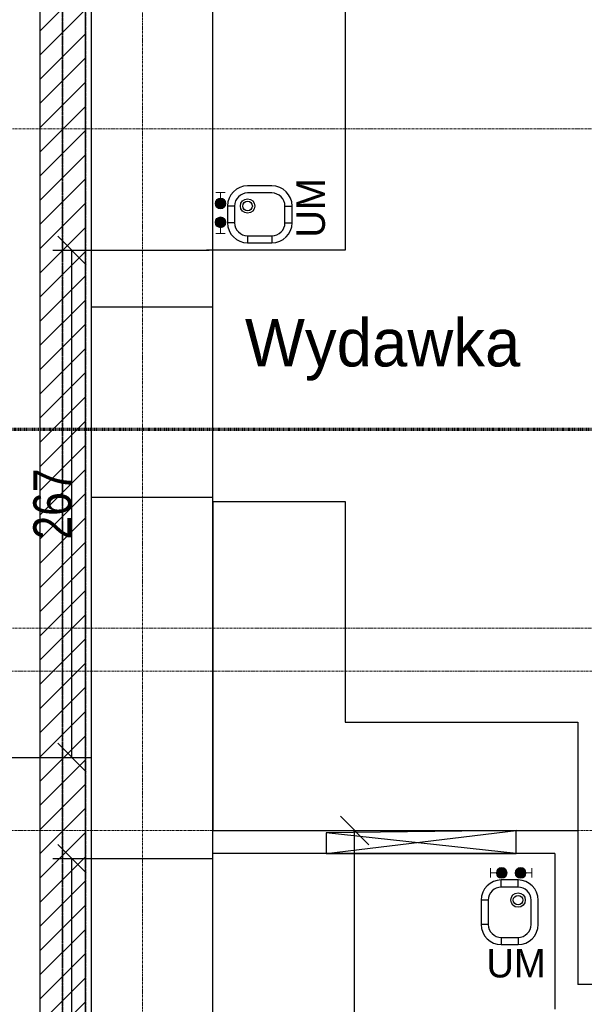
# Model space of a CAD drawing. Header units: millimetres. Extents: x -56641 to 6003, y -24465 to 16563.
# Tile 8 of 79: x -36459 to -33489, y -10288 to -5111. Entities that reach past the tile are written whole.
import ezdxf
from ezdxf.lldxf.tags import DXFTag

# ---------------------------------------------------------------- set-up
doc = ezdxf.new("R2010")
doc.units = ezdxf.units.MM
for name, pattern in [('__FK_przerywana', [3.2004, 1.6002, -1.6002]), ('Kreska', [6.35, 3.175, -3.175]), ('Linia siatki', [22.225, 12.7, -3.175, 3.175, -3.175])]:
    doc.linetypes.add(name, pattern=pattern)
for name, color, linetype, lineweight in [('A-ANNO-DIMS', 7, 'Continuous', 5), ('A-WALL', 7, 'Continuous', 5), ('A-WALL-PATT', 7, 'Continuous', 35), ('G-ANNO-SYMB', 7, 'Continuous', 5), ('IS_Odbiorniki', 7, 'SOLID', 18), ('S-GRID', 7, 'Continuous', 5)]:
    doc.layers.add(name, color=color, linetype=linetype, lineweight=lineweight)
doc.layers.add('A-DETL', color=7, linetype='Continuous', lineweight=5, true_color=0x00a600)
doc.layers.add('IS_Ciepła_woda', color=1, linetype='DASHDOT', lineweight=30, true_color=0xff0000)
doc.layers.add('Default', color=7, linetype='Continuous')
doc.layers.add('Komat', color=252, linetype='Continuous')
doc.styles.add('Arial_2', font='arial.ttf', dxfattribs={"width": 0.8, "height": 200})
tags = doc.linetypes.add('DASHDOT', pattern=[20, 10, -5, 0, -5]).pattern_tags.tags
tags[10:11] = [DXFTag(74, 4), DXFTag(75, 0), DXFTag(340, '0'), DXFTag(46, 0.0), DXFTag(50, 0.0), DXFTag(44, 0.0), DXFTag(45, 0.0)]
tags[8:9] = [DXFTag(74, 4), DXFTag(75, 0), DXFTag(340, '0'), DXFTag(46, 0.0), DXFTag(50, 0.0), DXFTag(44, 0.0), DXFTag(45, 0.0)]
tags[6:7] = [DXFTag(74, 4), DXFTag(75, 0), DXFTag(340, '0'), DXFTag(46, 0.0), DXFTag(50, 0.0), DXFTag(44, 0.0), DXFTag(45, 0.0)]
tags[4:5] = [DXFTag(74, 4), DXFTag(75, 0), DXFTag(340, '0'), DXFTag(46, 0.0), DXFTag(50, 0.0), DXFTag(44, 0.0), DXFTag(45, 0.0)]
tags = doc.linetypes.add('SOLID', pattern=[10, 10, 0]).pattern_tags.tags
tags[6:7] = [DXFTag(74, 4), DXFTag(75, 0), DXFTag(340, '0'), DXFTag(46, 0.0), DXFTag(50, 0.0), DXFTag(44, 0.0), DXFTag(45, 0.0)]
tags[4:5] = [DXFTag(74, 4), DXFTag(75, 0), DXFTag(340, '0'), DXFTag(46, 0.0), DXFTag(50, 0.0), DXFTag(44, 0.0), DXFTag(45, 0.0)]
doc.dimstyles.new('REVIT_standard', dxfattribs={"dimscale": 304.8, "dimtxt": 204.05188, "dimasz": 0.492126, "dimexe": 0.328084, "dimexo": 0.0625, "dimgap": 0, "dimtad": 1, "dimdec": 0, "dimlfac": 0.1, "dimzin": 0, "dimdsep": 46, "dimtxsty": 'Arial_2', "dimblk1": 'OBLIQUE', "dimblk2": 'OBLIQUE', "dimsah": 1, "dimcen": 0.09, "dimazin": 0, "dimtfac": 1, "dimtdec": 4, "dimtix": 1, "dimtmove": 0, "dimatfit": 3, "dimfxl": 0.328084, "dimfxlon": 1, "dimtvp": 1, "dimtolj": 1, "dimtzin": 0, "dimarcsym": 2})

# ---------------------------------------------------------------- blocks, each defined once
blk = doc.blocks.new('A$C4DF32C06')
at = {"layer": 'IS_Odbiorniki', "ltscale": 10}
h = blk.add_hatch(color=256, dxfattribs=at)
h.dxf.hatch_style = 1
edge = h.paths.add_edge_path()
edge.add_arc((28.2, 28.2), 28.2, 0, 360)
for points in [[(56.5, 28.2), (86.6, 28.2), (86.6, 52.7)], [(56.5, 28.2), (86.6, 28.2), (86.6, 3.8)]]:
    blk.add_lwpolyline(points, dxfattribs=at)
blk.add_circle((28.2, 28.2), 28.2, dxfattribs=at)
blk = doc.blocks.new('_Oblique')
at = {"color": 0, "linetype": 'ByBlock', "lineweight": -2}
blk.add_line((-0.5, -0.5), (0.5, 0.5), dxfattribs=at)
blk = doc.blocks.new('*D389')
at = {"layer": 'A-ANNO-DIMS', "color": 0, "lineweight": -2, "transparency": 16777216}
for p, q in [((-35424.4, -9374.4), (-34597, -9374.4)), ((-34697, -13274.4), (-34697, -9374.4)), ((-35424.4, -13274.4), (-34597, -13274.4))]:
    blk.add_line(p, q, dxfattribs=at)
at = {"layer": 'Defpoints', "color": 0, "transparency": 16777216}
for p in [(-35443.4, -9374.4), (-34697, -9374.4), (-35443.4, -13274.4)]:
    blk.add_point(p, dxfattribs=at)
at = {"layer": 'A-ANNO-DIMS', "color": 0, "lineweight": -2, "transparency": 16777216, "xscale": 150, "yscale": 150, "zscale": 150}
for p, rotation in [((-34697, -9374.4), 90), ((-34697, -13274.4), 270)]:
    blk.add_blockref('_Oblique', p, dxfattribs=dict(at, rotation=rotation))
at = {"layer": 'A-ANNO-DIMS', "color": 0, "transparency": 16777216, "insert": (-34799.2, -11324.4), "char_height": 200, "attachment_point": 5, "rotation": 90, "style": 'Arial_2'}
blk.add_mtext('\\A1;390', dxfattribs=at)
blk = doc.blocks.new('*D392')
at = {"layer": 'A-ANNO-DIMS', "color": 0, "lineweight": -2, "transparency": 16777216}
for p, q in [((-35462.5, -9522.4), (-36284, -9522.4)), ((-36184, -11860), (-36184, -9522.4)), ((-36564.4, -11860), (-36084, -11860))]:
    blk.add_line(p, q, dxfattribs=at)
at = {"layer": 'Defpoints', "color": 0, "transparency": 16777216}
for p in [(-36184, -9522.4), (-35443.4, -9522.4), (-36583.4, -11860)]:
    blk.add_point(p, dxfattribs=at)
at = {"layer": 'A-ANNO-DIMS', "color": 0, "lineweight": -2, "transparency": 16777216, "xscale": 150, "yscale": 150, "zscale": 150}
for p, rotation in [((-36184, -9522.4), 90), ((-36184, -11860), 270)]:
    blk.add_blockref('_Oblique', p, dxfattribs=dict(at, rotation=rotation))
at = {"layer": 'A-ANNO-DIMS', "color": 0, "transparency": 16777216, "insert": (-36286.2, -10691.2), "char_height": 200, "attachment_point": 5, "rotation": 90, "style": 'Arial_2'}
blk.add_mtext('\\A1;234', dxfattribs=at)
blk = doc.blocks.new('*D393')
at = {"layer": 'A-ANNO-DIMS', "color": 0, "lineweight": -2, "transparency": 16777216}
for p, q in [((-35462.5, -6324.6), (-36284, -6324.6)), ((-36184, -8989.8), (-36184, -6324.6)), ((-36564.4, -8989.8), (-36084, -8989.8))]:
    blk.add_line(p, q, dxfattribs=at)
at = {"layer": 'Defpoints', "color": 0, "transparency": 16777216}
for p in [(-36184, -6324.6), (-35443.4, -6324.6), (-36583.4, -8989.8)]:
    blk.add_point(p, dxfattribs=at)
at = {"layer": 'A-ANNO-DIMS', "color": 0, "lineweight": -2, "transparency": 16777216, "xscale": 150, "yscale": 150, "zscale": 150}
for p, rotation in [((-36184, -6324.6), 90), ((-36184, -8989.8), 270)]:
    blk.add_blockref('_Oblique', p, dxfattribs=dict(at, rotation=rotation))
at = {"layer": 'A-ANNO-DIMS', "color": 0, "transparency": 16777216, "insert": (-36286.1, -7657.2), "char_height": 200, "attachment_point": 5, "rotation": 90, "style": 'Arial_2'}
blk.add_mtext('\\A1;267', dxfattribs=at)

msp = doc.modelspace()

# ---------------------------------------------------------------- hatches: boundary and pattern name
at = {"true_color": 0xed1f24}
h = msp.add_hatch(color=240, dxfattribs=at)
h.dxf.hatch_style = 1
edge = h.paths.add_edge_path()
edge.add_arc((-35404.097, -6076.381), 24.467, 0, 360)
h = msp.add_hatch(color=240, dxfattribs=at)
h.dxf.hatch_style = 1
edge = h.paths.add_edge_path()
edge.add_arc((-35403.526, -6176.039), 24.467, 0, 360)
h = msp.add_hatch(color=240, dxfattribs=at)
h.dxf.hatch_style = 1
edge = h.paths.add_edge_path()
edge.add_arc((-33923.047, -9596.562), 24.467, 0, 360)
h = msp.add_hatch(color=240, dxfattribs=at)
h.dxf.hatch_style = 1
edge = h.paths.add_edge_path()
edge.add_arc((-33823.39, -9595.992), 24.467, 0, 360)
at = {"layer": 'A-WALL-PATT', "lineweight": 5}
h = msp.add_hatch(dxfattribs=at)
h.set_pattern_fill('FP_1', color=256, style=0, pattern_type=2)
h.set_pattern_definition([(45, (0, 0), (-63.6396, 63.6396), [])])
h.paths.add_polyline_path([(-36353.416, -13854.407), (-36113.416, -13854.407), (-36113.416, 2665.593), (-36353.416, 2665.593), (-36353.416, -12845.322)])

# ---------------------------------------------------------------- linework, layer by layer
at = {"color": 3}
for p, q in [((-34746.563, 1405.42), (-34746.563, -6322.407)), ((-34746.563, -6322.407), (-35476.563, -6322.407)), ((-35443.416, -7644.58), (-34746.563, -7644.58)), ((-35443.416, -7644.58), (-35443.416, -9374.407)), ((-34746.563, -7644.58), (-34746.563, -8804)), ((-34746.563, -8804), (-33523.416, -8804)), ((-33523.416, -8804), (-33523.416, -9374.407)), ((-35443.416, -9374.407), (-33523.416, -9374.407))]:
    msp.add_line(p, q, dxfattribs=at)
for p, q in [((-35443.416, -5444.407), (-35443.416, -5214.407)), ((-35443.416, -8010.938), (-35443.416, -6130.938)), ((-35443.416, -6622.411), (-36083.416, -6622.411)), ((-35443.416, -7622.411), (-35443.416, -6622.411)), ((-35443.416, -7622.411), (-36083.416, -7622.411)), ((-35443.416, -9522.411), (-35443.416, -7622.411)), ((-35443.416, -9184.407), (-35443.416, -9374.407)), ((-35443.416, -9374.407), (-33643.416, -9374.407)), ((-33643.416, -9374.407), (-33523.416, -9374.407)), ((-33523.416, -9374.407), (-33523.416, -10183.095)), ((-35443.416, -9522.411), (-36113.416, -9522.411)), ((-35443.416, -9522.411), (-36083.416, -9522.411)), ((-33643.416, -9494.407), (-35443.416, -9494.407)), ((-35443.416, -10522.411), (-35443.416, -9522.411)), ((-35443.416, -10522.411), (-35443.416, -9522.411)), ((-33643.416, -9494.407), (-33643.416, -10313.095)), ((-32045.168, -10183.095), (-33523.416, -10183.095))]:
    msp.add_line(p, q)
at = {"color": 240, "true_color": 0xed1f24}
for p, q in [((-33847, -9374.407), (-34846.937, -9385.603)), ((-34846.937, -9494.407), (-33847, -9374.407)), ((-34846.937, -9385.603), (-34846.937, -9494.407)), ((-33847, -9494.407), (-34846.937, -9385.603)), ((-34846.937, -9385.603), (-34846.937, -9494.407)), ((-33847, -9494.407), (-33847, -9374.407)), ((-34846.937, -9494.407), (-33847, -9494.407))]:
    msp.add_line(p, q, dxfattribs=at)
for centre in [(-35404.097, -6076.381), (-35403.526, -6176.039), (-33923.047, -9596.562), (-33823.39, -9595.992)]:
    msp.add_circle(centre, 24.467, dxfattribs=at)
at = {"layer": 'A-DETL', "color": 6, "linetype": '__FK_przerywana', "lineweight": 35, "true_color": 0xff00ff}
msp.add_line((-36113.416, 4055.593), (-36113.416, -14044.407), dxfattribs=at)
at = {"layer": 'A-DETL', "color": 4, "linetype": '__FK_przerywana', "lineweight": 35, "true_color": 0x00ffff}
msp.add_line((-36233.416, 3155.593), (-36233.416, -14104.407), dxfattribs=at)
at = {"layer": 'A-WALL', "lineweight": 25}
for p, q in [((-36353.416, 9685.593), (-36353.416, -20674.407)), ((-36113.416, -20674.407), (-36113.416, 9685.593)), ((-36083.416, 2665.593), (-36083.416, -13854.407)), ((-35443.416, -5214.407), (-35443.416, 2085.593)), ((-35443.416, -9184.407), (-35443.416, -5444.407)), ((-35443.416, -10784.407), (-35443.416, -9374.407))]:
    msp.add_line(p, q, dxfattribs=at)
at = {"layer": 'Default', "color": 1, "lineweight": 15, "ltscale": 35, "transparency": 33554687}
for p, q in [((-35443.416, -6324.576), (-35443.416, -7644.58)), ((-36003.412, -9522.411), (-35443.416, -9522.411))]:
    msp.add_line(p, q, dxfattribs=at)
at = {"layer": 'G-ANNO-SYMB', "linetype": 'Kreska', "lineweight": 70}
msp.add_line((-54973.227, -7263.095), (555.435, -7263.095), dxfattribs=at)
at = {"layer": 'Komat', "color": 3}
for p, q in [((-35328.349, -6090.24), (-35365.949, -6090.24)), ((-35063.549, -6090.24), (-35025.949, -6090.24)), ((-35328.349, -6178.24), (-35365.949, -6178.24)), ((-35063.549, -6178.24), (-35025.949, -6178.24)), ((-35259.949, -6246.64), (-35259.949, -6284.24)), ((-35131.949, -6246.64), (-35131.949, -6284.24)), ((-33925.248, -9671.739), (-33925.248, -9634.139)), ((-33837.248, -9671.739), (-33837.248, -9634.139)), ((-33993.648, -9740.139), (-34031.248, -9740.139)), ((-33993.648, -9868.139), (-34031.248, -9868.139)), ((-33925.248, -9936.539), (-33925.248, -9974.139)), ((-33837.248, -9936.539), (-33837.248, -9974.139))]:
    msp.add_line(p, q, dxfattribs=at)
for points in [[(-35259.949, -5984.24, 0.41421356), (-35365.949, -6090.24), (-35365.949, -6178.24, 0.41421356), (-35259.949, -6284.24), (-35131.949, -6284.24, 0.41421356), (-35025.949, -6178.24), (-35025.949, -6090.24, 0.41421356), (-35131.949, -5984.24)], [(-35259.949, -6021.84, 0.41421356), (-35328.349, -6090.24), (-35328.349, -6178.24, 0.41421356), (-35259.949, -6246.64), (-35131.949, -6246.64, 0.41421356), (-35063.549, -6178.24), (-35063.549, -6090.24, 0.41421356), (-35131.949, -6021.84)], [(-33731.248, -9740.139, 0.41421356), (-33837.248, -9634.139), (-33925.248, -9634.139, 0.41421356), (-34031.248, -9740.139), (-34031.248, -9868.139, 0.41421356), (-33925.248, -9974.139), (-33837.248, -9974.139, 0.41421356), (-33731.248, -9868.139)], [(-33768.848, -9740.139, 0.41421356), (-33837.248, -9671.739), (-33925.248, -9671.739, 0.41421356), (-33993.648, -9740.139), (-33993.648, -9868.139, 0.41421356), (-33925.248, -9936.539), (-33837.248, -9936.539, 0.41421356), (-33768.848, -9868.139)]]:
    msp.add_lwpolyline(points, format="xyb", close=True, dxfattribs=at)
for centre, radius in [((-35259.949, -6090.24), 38), ((-35259.949, -6090.24), 25), ((-33837.248, -9740.139), 38), ((-33837.248, -9740.139), 25)]:
    msp.add_circle(centre, radius, dxfattribs=at)
at = {"layer": 'S-GRID', "linetype": 'Linia siatki'}
for p, q in [((-36233.416, 15853.263), (-36233.416, -23865.326)), ((-35813.416, 10521.572), (-35813.416, -21375.488)), ((-55866.741, -5684.407), (1287.74, -5684.407)), ((-55866.741, -8309.407), (1287.74, -8309.407)), ((-54596.741, -8536.407), (17.74, -8536.407)), ((-54596.741, -9374.407), (17.74, -9374.407))]:
    msp.add_line(p, q, dxfattribs=at)

# ---------------------------------------------------------------- block references
at = {"layer": 'IS_Ciepła_woda', "rotation": 90}
msp.add_blockref('A$C4DF32C06', (-35374.596, -6104.992), dxfattribs=at)
at = {"layer": 'IS_Ciepła_woda', "xscale": -1, "rotation": 90}
msp.add_blockref('A$C4DF32C06', (-35374.596, -6147.913), dxfattribs=at)
at = {"layer": 'IS_Ciepła_woda', "xscale": -1}
msp.add_blockref('A$C4DF32C06', (-33894.922, -9625.493), dxfattribs=at)
at = {"layer": 'IS_Ciepła_woda'}
msp.add_blockref('A$C4DF32C06', (-33852, -9625.493), dxfattribs=at)

# ---------------------------------------------------------------- texts
at = {"color": 3, "insert": (-35003.26, -6256.515), "char_height": 150, "attachment_point": 1, "rotation": 90}
msp.add_mtext('UM', dxfattribs=at)
at = {"color": 3, "attachment_point": 1}
for s, insert, char_height in [('Wydawka', (-35274, -6683.851), 250), ('UM', (-34003.524, -9996.829), 150)]:
    msp.add_mtext(s, dxfattribs=dict(at, insert=insert, char_height=char_height))

# ---------------------------------------------------------------- dimensions: what is measured, and where the dimension line sits
at = {"layer": 'A-ANNO-DIMS', "color": 250, "true_color": 0x303030}
for base, p1, p2, override, picture, middle in [((-36184.03, -6324.576), (-36583.416, -8989.831), (-35443.416, -6324.576), {"dimpost": '<>', "dimfxl": 5170}, '*D393', (-36286.145, -7657.203)), ((-34697, -9374.407), (-35443.416, -13274.407), (-35443.416, -9374.407), {"dimpost": '<>', "dimfxl": 300}, '*D389', (-34799.183, -11324.407)), ((-36184, -9522.411), (-36583.416, -11860), (-35443.416, -9522.411), {"dimpost": '<>', "dimfxl": 300}, '*D392', (-36286.183, -10691.206))]:
    dim = msp.add_linear_dim(base=base, p1=p1, p2=p2, angle=90, dimstyle='REVIT_standard', override=override, dxfattribs=at)
    dim.commit()
    dim.dimension.update_dxf_attribs({"geometry": picture, "text_midpoint": middle})

doc.saveas('drawing.dxf')
